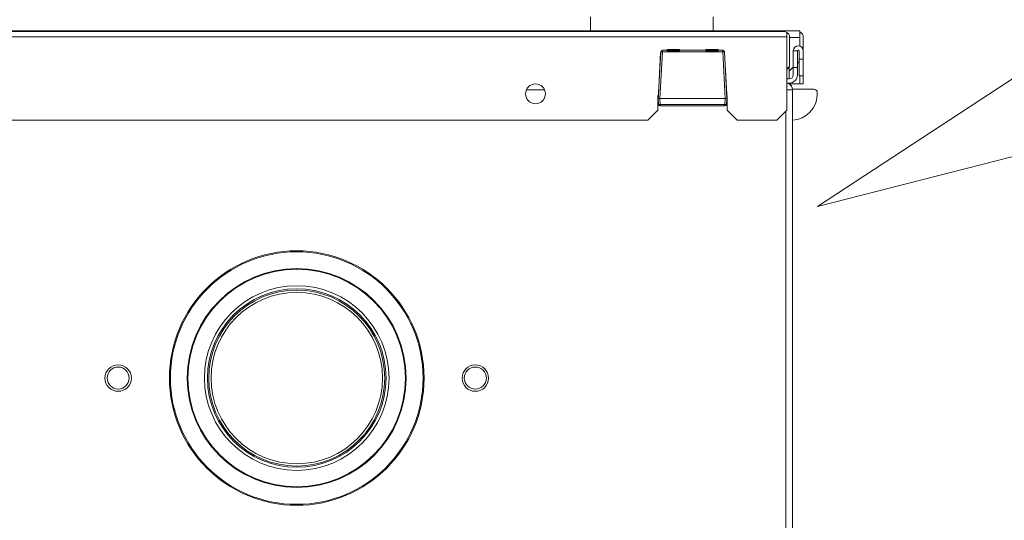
# Model space of a CAD drawing. Header units: millimetres. Extents: x 17747 to 112039, y -74980 to 446921.
# Tile 221 of 256: x 55200 to 55498, y 183161 to 183312. Entities that reach past the tile are written whole.
import ezdxf

# ---------------------------------------------------------------- set-up
doc = ezdxf.new("R2010")
doc.units = ezdxf.units.MM
doc.layers.add('JS_VYT_POPIS - OBECNĚ', color=7, linetype='Continuous', lineweight=5)
doc.layers.add('UT_ZARIZENI - ZDROJ TEPLA', color=3, linetype='Continuous', lineweight=35)

# ---------------------------------------------------------------- blocks, each defined once
blk = doc.blocks.new('_ClosedBlank')
at = {"color": 0, "linetype": 'ByBlock', "lineweight": -2}
for p, q in [((-1, 0.1667), (0, 0)), ((-1, 0.1667), (-1, -0.1667)), ((0, 0), (-1, -0.1667))]:
    blk.add_line(p, q, dxfattribs=at)

msp = doc.modelspace()

# ---------------------------------------------------------------- linework, layer by layer
at = {"layer": 'UT_ZARIZENI - ZDROJ TEPLA', "lineweight": 13}
for p, q in [((55372.82, 183312.97), (55372.82, 183308.66)), ((55409.91, 183312.97), (55409.91, 183308.66)), ((55431.37, 183308.44), (55042.97, 183308.44)), ((55432.16, 183306.84), (55042.99, 183306.84)), ((55436.11, 183308.66), (55043.36, 183308.66)), ((55432.16, 183308.23), (55432.16, 183306.84)), ((55432.16, 183284.64), (55432.16, 183306.84)), ((55432.16, 183306.66), (55432.17, 183306.66)), ((55432.17, 183308.23), (55432.17, 183306.84)), ((55432.17, 183306.84), (55432.17, 183298.44)), ((55432.97, 183306.84), (55432.97, 183298.44)), ((55432.97, 183306.66), (55436.11, 183306.66)), ((55436.11, 183306.66), (55436.11, 183308.66)), ((55436.11, 183306.66), (55436.11, 183304.06)), ((55437.11, 183306.66), (55437.11, 183292.66)), ((55395.96, 183303.01), (55399.66, 183303.01)), ((55395.96, 183302.99), (55395.96, 183303.01)), ((55399.66, 183302.99), (55395.96, 183302.99)), ((55395.96, 183302.99), (55395.96, 183302.61)), ((55399.66, 183303.01), (55399.66, 183302.99)), ((55399.66, 183302.61), (55399.66, 183302.99)), ((55407.66, 183303), (55411.36, 183303)), ((55407.66, 183302.99), (55407.66, 183303)), ((55411.36, 183302.99), (55407.66, 183302.99)), ((55407.66, 183302.99), (55407.66, 183302.61)), ((55411.36, 183303), (55411.36, 183302.99)), ((55411.36, 183302.61), (55411.36, 183302.99)), ((55394.01, 183302.34), (55393.27, 183288.24)), ((55393.34, 183289.5), (55394, 183302.1)), ((55393.34, 183289.5), (55394, 183302.1)), ((55394.52, 183302.33), (55393.78, 183288.23)), ((55394, 183302.1), (55394.01, 183302.34)), ((55394.01, 183302.34), (55394, 183302.1)), ((55394.52, 183302.81), (55395.96, 183302.81)), ((55394.52, 183302.33), (55412.8, 183302.33)), ((55399.66, 183302.61), (55395.96, 183302.61)), ((55399.66, 183302.81), (55407.66, 183302.81)), ((55411.36, 183302.61), (55407.66, 183302.61)), ((55411.36, 183302.81), (55412.8, 183302.81)), ((55413.53, 183288.21), (55412.8, 183302.33)), ((55413.3, 183302.34), (55413.31, 183302.1)), ((55414.03, 183288.22), (55413.3, 183302.34)), ((55413.3, 183302.34), (55413.31, 183302.1)), ((55413.31, 183302.1), (55413.97, 183289.5)), ((55413.97, 183289.5), (55413.31, 183302.1)), ((55434.11, 183297.64), (55434.11, 183302.64)), ((55434.11, 183302.64), (55435.36, 183302.64)), ((55435.36, 183297.64), (55435.36, 183302.64)), ((55435.86, 183300.09), (55435.86, 183302.64)), ((55437.11, 183300.09), (55435.86, 183300.09)), ((55435.86, 183300.09), (55435.86, 183295.09)), ((55437.11, 183300.09), (55437.11, 183302.64)), ((55437.11, 183300.09), (55437.11, 183295.09)), ((55432.16, 183297.64), (55432.5, 183297.31)), ((55432.9, 183294.14), (55432.9, 183297.99)), ((55434.11, 183297.66), (55432.9, 183296.45)), ((55434.11, 183297.64), (55435.36, 183297.64)), ((55434.11, 183297.64), (55434.11, 183295.39)), ((55435.86, 183299.41), (55435.36, 183298.91)), ((55435.36, 183297.64), (55435.36, 183295.39)), ((55432.86, 183294.14), (55432.16, 183294.14)), ((55437.11, 183295.09), (55435.86, 183295.09)), ((55436.11, 183295.09), (55436.11, 183292.66)), ((55436.11, 183295.09), (55436.11, 183292.66)), ((55432.86, 183292.89), (55432.16, 183292.89)), ((55432.86, 183292.62), (55432.86, 183292.89)), ((55432.86, 183292.66), (55436.11, 183292.66)), ((55432.86, 183292.62), (55432.86, 183292.62)), ((55437.11, 183292.66), (55436.11, 183292.66)), ((55353.44, 183290.89), (55358.89, 183290.89)), ((55393.16, 183284.64), (55393.16, 183289.14)), ((55393.16, 183289.14), (55393.32, 183289.14)), ((55393.29, 183288.54), (55393.27, 183288.28)), ((55393.27, 183288.28), (55393.27, 183288.24)), ((55393.27, 183288.24), (55393.37, 183286.44)), ((55393.29, 183288.54), (55393.29, 183288.54)), ((55393.87, 183286.44), (55393.78, 183288.23)), ((55393.78, 183288.23), (55413.53, 183288.21)), ((55413.53, 183288.21), (55413.44, 183286.43)), ((55413.94, 183286.44), (55414.03, 183288.22)), ((55413.99, 183289.14), (55414.16, 183289.14)), ((55414.03, 183288.27), (55414.02, 183288.54)), ((55414.02, 183288.54), (55414.02, 183288.53)), ((55414.03, 183288.27), (55414.03, 183288.22)), ((55414.16, 183289.14), (55414.16, 183284.64)), ((55440.36, 183291.02), (55433.86, 183291.02)), ((55433.86, 183291.02), (55433.86, 183291.02)), ((55433.86, 183290.89), (55433.86, 183290.89)), ((55433.86, 182876.39), (55433.86, 183290.89)), ((55433.86, 183102.9), (55433.86, 183290.89)), ((55441.36, 183289.64), (55441.36, 183290.02)), ((55393.87, 183286.44), (55413.44, 183286.43)), ((55393.87, 183285.97), (55413.44, 183285.97)), ((55390.16, 183281.64), (55393.16, 183284.64)), ((55414.16, 183284.64), (55417.16, 183281.64)), ((55429.16, 183281.64), (55432.16, 183284.64)), ((55431.86, 182882.94), (55431.86, 183284.34)), ((55046.17, 183281.64), (55390.16, 183281.64)), ((55417.16, 183281.64), (55429.16, 183281.64))]:
    msp.add_line(p, q, dxfattribs=at)
for centre, radius in [((55356.16, 183289.64), 3), ((55283.96, 183203.64), 38.5), ((55283.96, 183203.64), 38.2), ((55283.96, 183203.64), 33.1), ((55283.96, 183203.64), 32.89), ((55283.96, 183203.64), 27.92), ((55283.96, 183203.64), 27), ((55283.96, 183203.64), 26.62), ((55283.96, 183203.64), 25.92), ((55229.96, 183203.64), 4), ((55229.96, 183203.64), 3.33), ((55337.96, 183203.64), 4), ((55337.96, 183203.64), 3.33)]:
    msp.add_circle(centre, radius, dxfattribs=at)
for centre, radius, start, end in [((55431.37, 183306.84), 1.6, 60, 90), ((55431.37, 183306.84), 0.8, 0, 4.0523), ((55431.37, 183306.84), 1.6, 0, 60), ((55435.11, 183306.66), 2, 0, 60), ((55431.3, 183301.94), 1.6, 57.2646, 57.3497), ((55435.61, 183302.64), 1.5, 0, 180), ((55394.52, 183302.31), 0.501, 89.9921, 176.9743), ((55412.8, 183302.31), 0.501, 3.0182, 89.9921), ((55435.61, 183302.64), 0.25, 0, 180), ((55431.37, 183298.44), 0.8, 355.9477, 0), ((55431.37, 183298.44), 1.6, 314.8875, 0), ((55432.86, 183295.39), 2.5, 270, 0), ((55432.86, 183295.39), 1.25, 270, 0), ((55433.36, 183289.64), 8, 273.5837, 0), ((55440.36, 183290.02), 1, 0, 90), ((55393.87, 183286.47), 0.501, 182.9953, 269.992), ((55413.44, 183286.47), 0.501, 269.992, 356.9888)]:
    msp.add_arc(centre, radius, start, end, dxfattribs=at)
for centre, major_axis, ratio, start_param, end_param in [((55431.37, 183306.84), (0, 1.6), 0.9975, 5.759587, 6.283185), ((55394.52, 183302.31), (0.501, -0.026), 0.034585, 1.573303, 3.140743), ((55394.52, 183302.31), (0, 0.501), 0.00001, 6.283182, 7.819337), ((55412.8, 183302.31), (0, 0.501), 0.00001, 0.000009, 1.536156), ((55412.8, 183302.31), (0.501, 0.026), 0.034591, 0.001516, 1.568991), ((55412.8, 183302.31), (0.501, 0.026), 0.325409, 6.281581, 6.283185), ((55392.79, 183288.56), (0.501, -0.026), 0.00013, 0.000924, 0.720266), ((55393.79, 183288.51), (-0.323, 0.385), 0.998846, 0.794625, 0.819806), ((55413.52, 183288.51), (0.322, 0.385), 0.998856, 5.462479, 5.497197), ((55431.86, 183290.89), (2, 0), 0.00001, 4.845903, 6.249685), ((55393.87, 183286.47), (-0.501, -0.026), 0.069917, 0, 1.56704), ((55393.87, 183286.47), (0, -0.501), 0.000088, 4.782452, 6.283161), ((55413.44, 183286.47), (0.501, -0.026), 0.069926, 4.71597, 6.283185), ((55413.44, 183286.47), (0, -0.501), 0.000088, 4.782464, 6.283185)]:
    msp.add_ellipse(centre, major_axis=major_axis, ratio=ratio, start_param=start_param, end_param=end_param, dxfattribs=at)
for points in [[(55432.5, 183297.31), (55432.4, 183297.21), (55432.28, 183297.13), (55432.16, 183297.06)], [(55393.28, 183288.13), (55393.24, 183288.14), (55393.2, 183288.16), (55393.16, 183288.17)], [(55393.27, 183288.24), (55393.27, 183288.22), (55393.5, 183288.21), (55393.78, 183288.23)], [(55393.29, 183288.55), (55393.29, 183288.55), (55393.29, 183288.54), (55393.29, 183288.54)], [(55413.53, 183288.21), (55413.53, 183288.21), (55413.53, 183288.21), (55413.53, 183288.21)], [(55414.02, 183288.56), (55414.02, 183288.55), (55414.02, 183288.54), (55414.02, 183288.54)], [(55414.16, 183288.18), (55414.12, 183288.16), (55414.08, 183288.15), (55414.03, 183288.13)], [(55393.16, 183287.27), (55393.22, 183287.26), (55393.27, 183287.25), (55393.33, 183287.24)], [(55393.33, 183287.21), (55393.27, 183287.22), (55393.22, 183287.23), (55393.16, 183287.24)], [(55393.33, 183287.21), (55393.27, 183287.22), (55393.22, 183287.23), (55393.16, 183287.24)], [(55413.98, 183287.24), (55414.04, 183287.25), (55414.1, 183287.26), (55414.16, 183287.27)], [(55414.16, 183287.24), (55414.1, 183287.23), (55414.04, 183287.22), (55413.98, 183287.21)]]:
    msp.add_open_spline(points, degree=3, dxfattribs=at)
for points, knots in [([(55433.86, 183290.89), (55433.86, 183291.15), (55433.81, 183291.42), (55433.61, 183291.9), (55433.46, 183292.12), (55433.09, 183292.49), (55432.87, 183292.64), (55432.48, 183292.8), (55432.32, 183292.85), (55432.16, 183292.87)], [0, 0, 0, 0, 0.25, 0.25, 0.5, 0.5, 0.75, 0.75, 0.9041453, 0.9041453, 0.9041453, 0.9041453]), ([(55433.86, 183290.89), (55433.86, 183291.65), (55433.39, 183292.39), (55432.71, 183292.71), (55432.53, 183292.79), (55432.35, 183292.84), (55432.16, 183292.87)], [0, 0, 0, 0, 0.7230803, 0.7230803, 0.7230803, 0.9041526, 0.9041526, 0.9041526, 0.9041526]), ([(55393.16, 183288.28), (55393.19, 183288.28), (55393.21, 183288.28), (55393.25, 183288.28), (55393.26, 183288.28), (55393.27, 183288.28), (55393.27, 183288.28), (55393.27, 183288.28)], [0.012208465, 0.012208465, 0.012208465, 0.012208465, 0.015046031, 0.015046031, 0.017483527, 0.017483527, 0.019772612, 0.019772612, 0.019772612, 0.019772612]), ([(55393.29, 183288.54), (55393.29, 183288.53), (55393.29, 183288.63), (55393.31, 183288.99), (55393.33, 183289.24), (55393.34, 183289.5)], [0, 0, 0, 0, 0.500232, 0.500232, 1, 1, 1, 1]), ([(55393.29, 183288.55), (55393.29, 183288.55), (55393.29, 183288.55), (55393.29, 183288.55), (55393.29, 183288.55), (55393.29, 183288.57), (55393.29, 183288.59), (55393.3, 183288.66), (55393.3, 183288.72), (55393.31, 183288.86), (55393.31, 183288.95), (55393.32, 183289.13), (55393.33, 183289.23), (55393.33, 183289.39), (55393.34, 183289.45), (55393.34, 183289.5)], [0.0797484, 0.0797484, 0.0797484, 0.0797484, 0.0811628, 0.0811628, 0.0901946, 0.0901946, 0.1126097, 0.1126097, 0.1444765, 0.1444765, 0.1769574, 0.1769574, 0.2090604, 0.2090604, 0.2256433, 0.2256433, 0.2256433, 0.2256433]), ([(55414.03, 183288.22), (55414.03, 183288.21), (55413.97, 183288.21), (55413.85, 183288.21), (55413.76, 183288.2), (55413.64, 183288.21), (55413.53, 183288.21)], [0, 0, 0, 0, 0.5594819, 0.5594819, 0.5594819, 0.9997927, 0.9997927, 0.9997927, 0.9997927]), ([(55414.02, 183288.53), (55414.02, 183288.53), (55414.01, 183288.63), (55413.99, 183288.99), (55413.98, 183289.24), (55413.97, 183289.5)], [0, 0, 0, 0, 0.500232, 0.500232, 1, 1, 1, 1]), ([(55413.97, 183289.5), (55413.97, 183289.4), (55413.98, 183289.29), (55413.99, 183289.1), (55413.99, 183289), (55414, 183288.83), (55414.01, 183288.75), (55414.01, 183288.64), (55414.02, 183288.59), (55414.02, 183288.56), (55414.02, 183288.55), (55414.02, 183288.55), (55414.02, 183288.55), (55414.02, 183288.55)], [0, 0, 0, 0, 0.0310653, 0.0310653, 0.0635014, 0.0635014, 0.0967065, 0.0967065, 0.128329, 0.128329, 0.1443317, 0.1443317, 0.1443498, 0.1443498, 0.1443498, 0.1443498]), ([(55414.16, 183288.54), (55414.12, 183288.54), (55414.08, 183288.54), (55414.05, 183288.54), (55414.03, 183288.54), (55414.02, 183288.54), (55414.02, 183288.54)], [0.503439, 0.503439, 0.503439, 0.503439, 0.7485312, 0.7485312, 0.7485312, 0.9999995, 0.9999995, 0.9999995, 0.9999995]), ([(55414.16, 183288.28), (55414.13, 183288.28), (55414.09, 183288.28), (55414.06, 183288.27), (55414.05, 183288.27), (55414.03, 183288.27), (55414.03, 183288.27), (55414.03, 183288.27)], [-0.02448176, -0.02448176, -0.02448176, -0.02448176, -0.01436941, -0.01436941, -0.00818753, -0.00818753, -0.00011836, -0.00011836, -0.00011836, -0.00011836]), ([(55393.16, 183287.81), (55393.2, 183287.8), (55393.24, 183287.79), (55393.27, 183287.78), (55393.28, 183287.78), (55393.29, 183287.78), (55393.3, 183287.78)], [0.73947673, 0.73947673, 0.73947673, 0.73947673, 0.75, 0.75, 0.75, 0.75266467, 0.75266467, 0.75266467, 0.75266467]), ([(55414.16, 183287.24), (55414.15, 183287.24), (55414.13, 183287.24), (55414.11, 183287.23), (55414.07, 183287.23), (55414.02, 183287.22), (55413.98, 183287.21)], [0.6210193, 0.6210193, 0.6210193, 0.6210193, 0.62495172, 0.62495172, 0.62495172, 0.6343629, 0.6343629, 0.6343629, 0.6343629]), ([(55414.01, 183287.77), (55414.01, 183287.78), (55414.02, 183287.78), (55414.03, 183287.78), (55414.07, 183287.79), (55414.12, 183287.8), (55414.16, 183287.81)], [0.24839079, 0.24839079, 0.24839079, 0.24839079, 0.25, 0.25, 0.25, 0.26117521, 0.26117521, 0.26117521, 0.26117521])]:
    msp.add_open_spline(points, degree=3, knots=knots, dxfattribs=at)

# ---------------------------------------------------------------- block references
at = {"layer": 'JS_VYT_POPIS - OBECNĚ', "xscale": 100, "yscale": 100, "zscale": 100, "rotation": 203.8197102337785}
msp.add_blockref('_ClosedBlank', (55441.44, 183255.52), dxfattribs=at)

doc.saveas('drawing.dxf')
